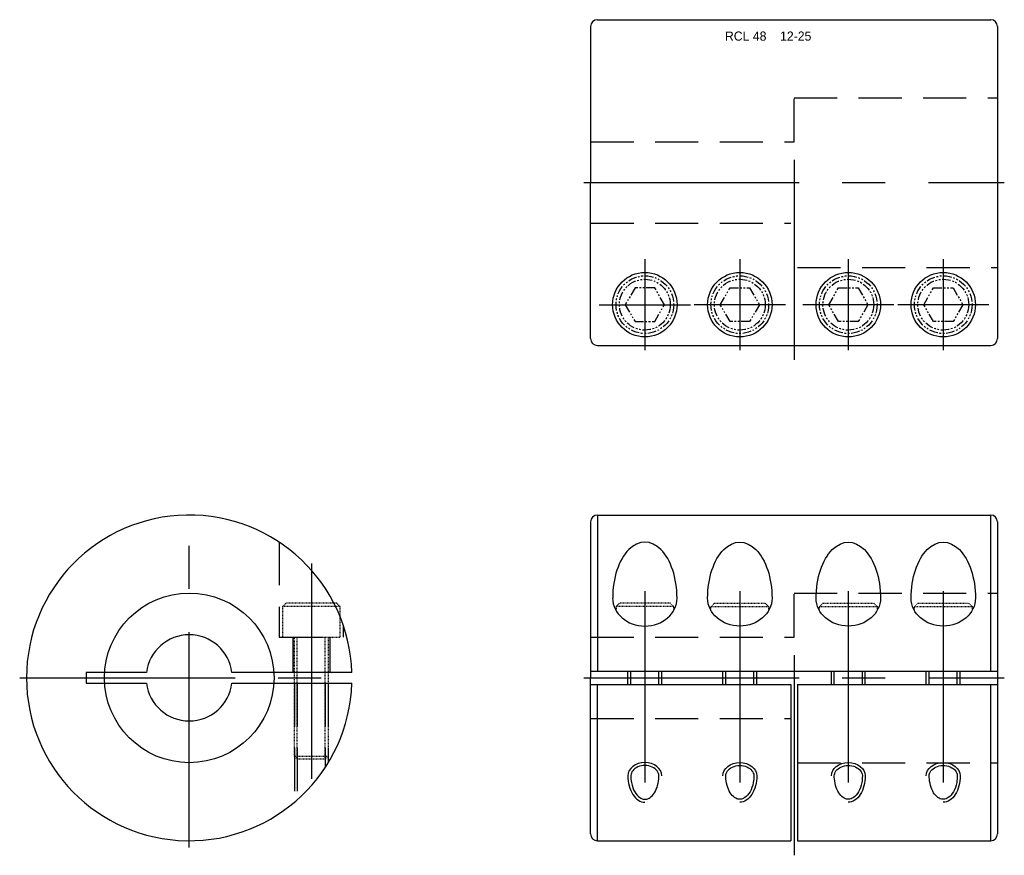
# Model space of a CAD drawing. Extents: x 743 to 888, y 665 to 788.
import ezdxf

# ---------------------------------------------------------------- set-up
doc = ezdxf.new("R2010")
doc.units = 0
doc.header["$MEASUREMENT"] = 0
for name, pattern in [('CENTER', [50.8, 31.75, -6.35, 6.35, -6.35]), ('HIDDEN', [9.525, 6.35, -3.175]), ('PHANTOM', [2.5, 1.25, -0.25, 0.25, -0.25, 0.25, -0.25])]:
    doc.linetypes.add(name, pattern=pattern)
doc.layers.get('0').update_dxf_attribs({"linetype": 'CONTINUOUS'})
for name, color, linetype in [('CENTER', 1, 'CENTER'), ('HIDDEN', 2, 'HIDDEN'), ('PHANTOM', 6, 'PHANTOM'), ('THIN', 3, 'CONTINUOUS')]:
    doc.layers.add(name, color=color, linetype=linetype)

msp = doc.modelspace()

# ---------------------------------------------------------------- linework, layer by layer
at = {"ltscale": 0.1}
for p, q in [((827.02, 787.27), (827.02, 764.27)), ((828.02, 788.27), (886.02, 788.27)), ((887.02, 787.27), (887.02, 741.27)), ((827.02, 741.27), (827.02, 764.27)), ((828.02, 740.27), (851.02, 740.27)), ((851.02, 740.27), (886.02, 740.27)), ((828.02, 715.27), (886.02, 715.27)), ((827.02, 714.27), (827.02, 691.27)), ((887.02, 714.27), (887.02, 668.27)), ((791.82, 692.07), (774.13, 692.07)), ((827.02, 692.27), (887.02, 692.27)), ((827.02, 668.27), (827.02, 691.27)), ((774.13, 690.47), (791.82, 690.47)), ((827.02, 690.27), (856.52, 690.27)), ((857.52, 690.27), (887.02, 690.27)), ((828.02, 667.27), (856.52, 667.27)), ((857.52, 667.27), (886.02, 667.27))]:
    msp.add_line(p, q, dxfattribs=at)
for p, q in [((828.02, 715.27), (828.02, 692.27)), ((886.02, 692.27), (886.02, 715.27)), ((828.02, 667.27), (828.02, 690.27)), ((856.52, 690.27), (856.52, 667.27)), ((857.52, 690.27), (857.52, 667.27)), ((886.02, 667.27), (886.02, 690.27))]:
    msp.add_line(p, q)
msp.add_lwpolyline([(761.54, 692.07), (752.66, 692.07), (752.66, 690.47), (761.54, 690.47)], dxfattribs=at)
for centre, radius in [((835.02, 746.27), 4.75), ((849.02, 746.27), 4.75), ((865.02, 746.27), 4.75), ((879.02, 746.27), 4.75), ((767.84, 691.27), 12.5)]:
    msp.add_circle(centre, radius)
for centre, radius, start, end in [((828.02, 787.27), 1, 90, 180), ((886.02, 787.27), 1, 0, 90), ((828.02, 741.27), 1, 180, 270), ((886.02, 741.27), 1, 270, 0), ((767.84, 691.27), 24, 1.9102, 358.0898), ((828.02, 714.27), 1, 90, 180), ((886.02, 714.27), 1, 0, 90), ((767.84, 691.27), 6.35, 7.2376, 172.7624), ((767.84, 691.27), 6.35, 187.2376, 352.7624), ((828.02, 668.27), 1, 180, 270), ((886.02, 668.27), 1, 270, 0)]:
    msp.add_arc(centre, radius, start, end, dxfattribs=at)
for major_axis, ratio, start_param, end_param in [((0, 8.24), 0.576154, 4.712389, 7.853982), ((4.75, 0), 0.867824, 3.141593, 6.283185)]:
    msp.add_ellipse((835.02, 703.03), major_axis=major_axis, ratio=ratio, start_param=start_param, end_param=end_param, dxfattribs=at)
at = {"ltscale": 0.1, "extrusion": (0, 0, -1)}
for centre, major_axis, ratio, start_param, end_param in [((849.02, 703.03), (0, 8.24), 0.576154, 4.712389, 7.853982), ((865.02, 703.03), (0, 8.24), 0.576154, 4.712389, 7.853982), ((879.02, 703.03), (0, 8.24), 0.576154, 4.712389, 7.853982), ((849.02, 703.03), (-4.75, 0), 0.867824, 3.141593, 6.283185), ((865.02, 703.03), (-4.75, 0), 0.867824, 3.141593, 6.283185), ((879.02, 703.03), (-4.75, 0), 0.867824, 3.141593, 6.283185)]:
    msp.add_ellipse(centre, major_axis=major_axis, ratio=ratio, start_param=start_param, end_param=end_param, dxfattribs=at)
at = {"ltscale": 0.1}
for points, knots in [([(837.09, 676.84), (837.09, 677.08), (837.01, 677.32), (836.68, 677.77), (836.43, 677.98), (835.8, 678.27), (835.43, 678.35), (834.68, 678.36), (834.31, 678.28), (833.67, 678.01), (833.41, 677.81), (833.06, 677.37), (832.97, 677.12), (832.96, 676.87), (832.95, 676.85), (832.95, 676.84)], [0, 0, 0, 0, 0.518352, 0.518352, 1.036705, 1.036705, 1.555057, 1.555057, 2.07341, 2.07341, 2.591762, 2.591762, 3.110115, 3.110115, 3.141593, 3.141593, 3.141593, 3.141593]), ([(846.95, 676.84), (846.95, 677.08), (847.03, 677.32), (847.36, 677.77), (847.62, 677.98), (848.24, 678.27), (848.61, 678.35), (849.36, 678.36), (849.74, 678.28), (850.38, 678.01), (850.64, 677.81), (850.99, 677.37), (851.08, 677.12), (851.09, 676.87), (851.09, 676.85), (851.09, 676.84)], [0, 0, 0, 0, 0.518352, 0.518352, 1.036705, 1.036705, 1.555057, 1.555057, 2.07341, 2.07341, 2.591762, 2.591762, 3.110115, 3.110115, 3.141593, 3.141593, 3.141593, 3.141593]), ([(862.95, 676.84), (862.95, 677.08), (863.03, 677.32), (863.36, 677.77), (863.62, 677.98), (864.24, 678.27), (864.61, 678.35), (865.36, 678.36), (865.74, 678.28), (866.38, 678.01), (866.64, 677.81), (866.99, 677.37), (867.08, 677.12), (867.09, 676.87), (867.09, 676.85), (867.09, 676.84)], [0, 0, 0, 0, 0.518352, 0.518352, 1.036705, 1.036705, 1.555057, 1.555057, 2.07341, 2.07341, 2.591762, 2.591762, 3.110115, 3.110115, 3.141593, 3.141593, 3.141593, 3.141593]), ([(876.95, 676.84), (876.95, 677.08), (877.03, 677.32), (877.36, 677.77), (877.62, 677.98), (878.24, 678.27), (878.61, 678.35), (879.36, 678.36), (879.74, 678.28), (880.38, 678.01), (880.64, 677.81), (880.99, 677.37), (881.08, 677.12), (881.09, 676.87), (881.09, 676.85), (881.09, 676.84)], [0, 0, 0, 0, 0.518352, 0.518352, 1.036705, 1.036705, 1.555057, 1.555057, 2.07341, 2.07341, 2.591762, 2.591762, 3.110115, 3.110115, 3.141593, 3.141593, 3.141593, 3.141593]), ([(832.95, 676.84), (832.95, 676.5), (832.98, 676.17), (833.14, 675.34), (833.3, 674.87), (833.74, 674.1), (834, 673.8), (834.5, 673.47), (834.73, 673.39), (835.18, 673.36), (835.41, 673.42), (835.86, 673.66), (836.09, 673.86), (836.5, 674.4), (836.68, 674.74), (836.94, 675.51), (837.03, 675.94), (837.08, 676.53), (837.09, 676.69), (837.09, 676.84)], [1.570796, 1.570796, 1.570796, 1.570796, 1.847282, 1.847282, 2.290892, 2.290892, 2.734501, 2.734501, 3.104752, 3.104752, 3.475003, 3.475003, 3.845254, 3.845254, 4.215505, 4.215505, 4.585756, 4.585756, 4.712389, 4.712389, 4.712389, 4.712389]), ([(851.09, 676.84), (851.09, 676.5), (851.06, 676.17), (850.91, 675.34), (850.74, 674.87), (850.31, 674.1), (850.04, 673.8), (849.54, 673.47), (849.31, 673.39), (848.86, 673.36), (848.64, 673.42), (848.18, 673.66), (847.95, 673.86), (847.55, 674.4), (847.37, 674.74), (847.1, 675.51), (847.01, 675.94), (846.96, 676.53), (846.95, 676.69), (846.95, 676.84)], [1.570796, 1.570796, 1.570796, 1.570796, 1.847282, 1.847282, 2.290892, 2.290892, 2.734501, 2.734501, 3.104752, 3.104752, 3.475003, 3.475003, 3.845254, 3.845254, 4.215505, 4.215505, 4.585756, 4.585756, 4.712389, 4.712389, 4.712389, 4.712389]), ([(867.09, 676.84), (867.09, 676.5), (867.06, 676.17), (866.91, 675.34), (866.74, 674.87), (866.31, 674.1), (866.04, 673.8), (865.54, 673.47), (865.31, 673.39), (864.86, 673.36), (864.64, 673.42), (864.18, 673.66), (863.95, 673.86), (863.55, 674.4), (863.37, 674.74), (863.1, 675.51), (863.01, 675.94), (862.96, 676.53), (862.95, 676.69), (862.95, 676.84)], [1.570796, 1.570796, 1.570796, 1.570796, 1.847282, 1.847282, 2.290892, 2.290892, 2.734501, 2.734501, 3.104752, 3.104752, 3.475003, 3.475003, 3.845254, 3.845254, 4.215505, 4.215505, 4.585756, 4.585756, 4.712389, 4.712389, 4.712389, 4.712389]), ([(881.09, 676.84), (881.09, 676.5), (881.06, 676.17), (880.91, 675.34), (880.74, 674.87), (880.31, 674.1), (880.04, 673.8), (879.54, 673.47), (879.31, 673.39), (878.86, 673.36), (878.64, 673.42), (878.18, 673.66), (877.95, 673.86), (877.55, 674.4), (877.37, 674.74), (877.1, 675.51), (877.01, 675.94), (876.96, 676.53), (876.95, 676.69), (876.95, 676.84)], [1.570796, 1.570796, 1.570796, 1.570796, 1.847282, 1.847282, 2.290892, 2.290892, 2.734501, 2.734501, 3.104752, 3.104752, 3.475003, 3.475003, 3.845254, 3.845254, 4.215505, 4.215505, 4.585756, 4.585756, 4.712389, 4.712389, 4.712389, 4.712389])]:
    msp.add_open_spline(points, degree=3, knots=knots, dxfattribs=at)
at = {"layer": 'CENTER'}
for p, q in [((857.02, 767.6), (857.02, 738.13)), ((826.02, 764.27), (888.02, 764.27)), ((835.02, 752.99), (835.02, 739.55)), ((849.02, 752.99), (849.02, 739.55)), ((865.02, 752.99), (865.02, 739.55)), ((879.02, 752.99), (879.02, 739.55)), ((828.3, 746.27), (841.75, 746.27)), ((855.75, 746.27), (842.3, 746.27)), ((871.75, 746.27), (858.3, 746.27)), ((885.75, 746.27), (872.3, 746.27)), ((767.84, 666.27), (767.84, 716.27)), ((785.84, 708.14), (785.84, 674.39)), ((835.02, 704.03), (835.02, 675.84)), ((849.02, 704.03), (849.02, 675.84)), ((865.02, 704.03), (865.02, 675.84)), ((879.02, 704.03), (879.02, 675.84)), ((857.02, 694.6), (857.02, 665.12)), ((742.84, 691.27), (792.84, 691.27)), ((826.02, 691.27), (888.02, 691.27))]:
    msp.add_line(p, q, dxfattribs=at)
at = {"layer": 'HIDDEN'}
for p, q in [((857.02, 776.77), (887.02, 776.77)), ((857.02, 770.27), (857.02, 776.77)), ((827.02, 770.27), (857.02, 770.27)), ((857.02, 703.77), (887.02, 703.77)), ((857.02, 697.27), (857.02, 703.77)), ((783.09, 697.27), (783.09, 692.07)), ((788.59, 697.27), (788.59, 692.07)), ((827.02, 697.27), (857.02, 697.27)), ((832.52, 690.27), (832.52, 692.27)), ((832.95, 690.27), (832.95, 692.27)), ((837.09, 690.27), (837.09, 692.27)), ((837.52, 690.27), (837.52, 692.27)), ((846.52, 690.27), (846.52, 692.27)), ((846.95, 690.27), (846.95, 692.27)), ((851.09, 690.27), (851.09, 692.27)), ((851.52, 690.27), (851.52, 692.27)), ((862.52, 690.27), (862.52, 692.27)), ((862.95, 690.27), (862.95, 692.27)), ((867.09, 690.27), (867.09, 692.27)), ((867.52, 690.27), (867.52, 692.27)), ((876.52, 690.27), (876.52, 692.27)), ((876.95, 690.27), (876.95, 692.27)), ((881.09, 690.27), (881.09, 692.27)), ((881.52, 690.27), (881.52, 692.27)), ((783.34, 690.47), (783.34, 672.94)), ((783.77, 690.47), (783.77, 673.32)), ((787.9, 690.47), (787.9, 678.1)), ((788.34, 690.47), (788.34, 678.79))]:
    msp.add_line(p, q, dxfattribs=at)
at = {"layer": 'HIDDEN', "extrusion": (-2.99932e-32, -1.22461e-16, -1)}
for p, q in [((827.02, 758.27), (856.52, 758.27)), ((857.52, 751.77), (887.02, 751.77)), ((827.02, 685.27), (856.52, 685.27)), ((857.52, 678.77), (887.02, 678.77))]:
    msp.add_line(p, q, dxfattribs=at)
at = {"layer": 'HIDDEN'}
msp.add_lwpolyline([(781.09, 711.28), (781.09, 697.27), (790.59, 697.27), (790.59, 698.91)], dxfattribs=at)
at = {"layer": 'PHANTOM', "ltscale": 0.1}
for p, q in [((790.09, 701.77), (781.59, 701.77)), ((839.27, 701.77), (830.77, 701.77)), ((844.77, 701.77), (853.27, 701.77)), ((860.77, 701.77), (869.27, 701.77)), ((874.77, 701.77), (883.27, 701.77)), ((783.77, 679.27), (783.77, 697.27)), ((787.9, 679.27), (787.9, 697.27)), ((788.34, 679.7), (783.34, 679.7))]:
    msp.add_line(p, q, dxfattribs=at)
at = {"layer": 'PHANTOM'}
for points in [[(833.58, 748.77), (832.14, 746.27), (833.58, 743.77), (836.47, 743.77), (837.91, 746.27), (836.47, 748.77)], [(850.47, 748.77), (851.91, 746.27), (850.47, 743.77), (847.58, 743.77), (846.14, 746.27), (847.58, 748.77)], [(866.47, 748.77), (867.91, 746.27), (866.47, 743.77), (863.58, 743.77), (862.14, 746.27), (863.58, 748.77)], [(880.47, 748.77), (881.91, 746.27), (880.47, 743.77), (877.58, 743.77), (876.14, 746.27), (877.58, 748.77)]]:
    msp.add_lwpolyline(points, close=True, dxfattribs=at)
at = {"layer": 'PHANTOM', "ltscale": 0.1}
msp.add_lwpolyline([(790.09, 697.27), (790.09, 701.77), (789.59, 702.27), (782.09, 702.27), (781.59, 701.77), (781.59, 697.27)], close=True, dxfattribs=at)
for points in [[(839.27, 701.19), (839.27, 701.77), (838.77, 702.27), (831.27, 702.27), (830.77, 701.77), (830.77, 701.19)], [(844.77, 701.19), (844.77, 701.77), (845.27, 702.27), (852.77, 702.27), (853.27, 701.77), (853.27, 701.19)], [(860.77, 701.19), (860.77, 701.77), (861.27, 702.27), (868.77, 702.27), (869.27, 701.77), (869.27, 701.19)], [(874.77, 701.19), (874.77, 701.77), (875.27, 702.27), (882.77, 702.27), (883.27, 701.77), (883.27, 701.19)], [(788.34, 697.27), (788.34, 679.7), (787.9, 679.27), (783.77, 679.27), (783.34, 679.7), (783.34, 697.27)]]:
    msp.add_lwpolyline(points, dxfattribs=at)
at = {"layer": 'PHANTOM'}
for centre, radius in [((835.02, 746.27), 4.25), ((835.02, 746.27), 3.75), ((849.02, 746.27), 4.25), ((849.02, 746.27), 3.75), ((865.02, 746.27), 4.25), ((865.02, 746.27), 3.75), ((879.02, 746.27), 4.25), ((879.02, 746.27), 3.75)]:
    msp.add_circle(centre, radius, dxfattribs=at)
at = {"layer": 'THIN', "ltscale": 0.1}
for major_axis, ratio, start_param, end_param in [((-2.5, 0), 0.779133, 3.141593, 6.283185), ((0, 3.9), 0.641739, 1.570796, 3.141593)]:
    msp.add_ellipse((835.02, 676.84), major_axis=major_axis, ratio=ratio, start_param=start_param, end_param=end_param, dxfattribs=at)
at = {"layer": 'THIN', "ltscale": 0.1, "extrusion": (0, 0, -1)}
for centre, major_axis, ratio, start_param, end_param in [((849.02, 676.84), (2.5, 0), 0.779133, 3.141593, 6.283185), ((865.02, 676.84), (2.5, 0), 0.779133, 3.141593, 6.283185), ((879.02, 676.84), (2.5, 0), 0.779133, 3.141593, 6.283185), ((849.02, 676.84), (0, 3.9), 0.641739, 1.570796, 3.141593), ((865.02, 676.84), (0, 3.9), 0.641739, 1.570796, 3.141593), ((879.02, 676.84), (0, 3.9), 0.641739, 1.570796, 3.141593)]:
    msp.add_ellipse(centre, major_axis=major_axis, ratio=ratio, start_param=start_param, end_param=end_param, dxfattribs=at)

# ---------------------------------------------------------------- texts
at = {"insert": (846.83, 786.53), "char_height": 1.35, "attachment_point": 1}
msp.add_mtext('{\\f??|b0|i0|c0|p49;RCL 48    12-25}', dxfattribs=at)

doc.saveas('drawing.dxf')
